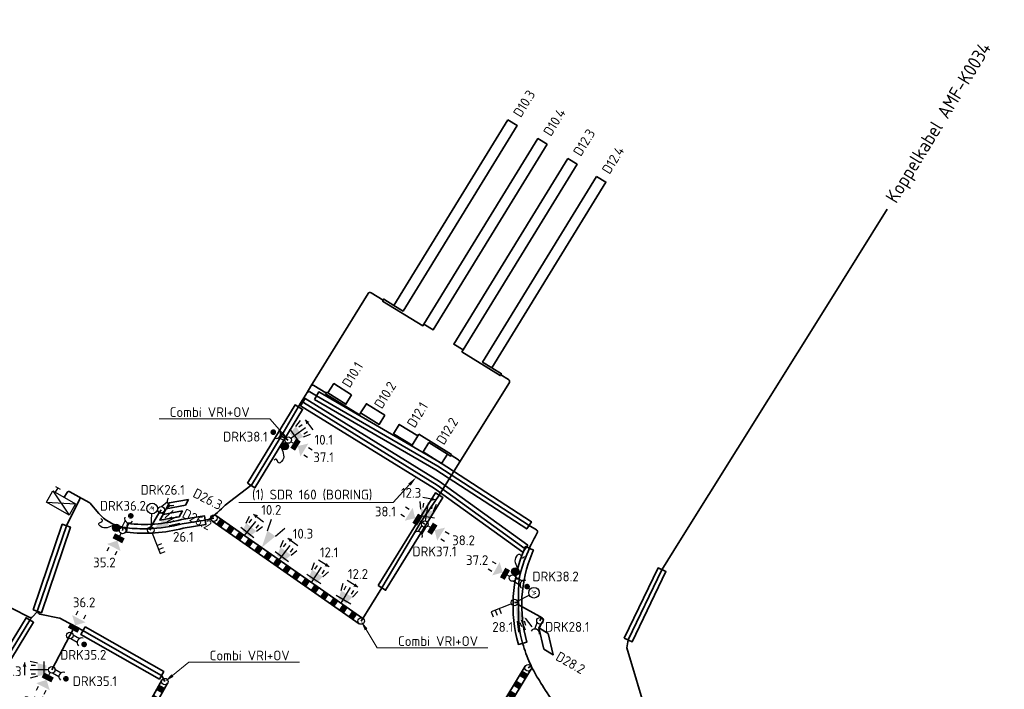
# Model space of a CAD drawing. Header units: metres. Extents: x 152437 to 154131, y 463655 to 464143.
# Tile 22 of 23: x 153835 to 153925, y 463832 to 463893. Entities that reach past the tile are written whole.
import ezdxf
from ezdxf import colors
from ezdxf.entities.mleader import LeaderData, LeaderLine
from ezdxf.enums import TextEntityAlignment as Align
from ezdxf.math import Vec2, Vec3

# ---------------------------------------------------------------- set-up
doc = ezdxf.new("R2010")
doc.units = ezdxf.units.M
doc.header["$MEASUREMENT"] = 0
doc.layers.add('000 Tekst', color=7, linetype='Continuous')
for name, color, linetype, lineweight in [('N-OI-KL-VRI_KABEL_DETECTIE-G', 10, 'Continuous', 35), ('N-OI-KL-VRI_KABELGEUL-G', 20, 'Continuous', 35), ('N-OI-KL-VRI_KABELGEUL-T18', 7, 'Continuous', 18), ('N-OI-KL-VRI_LUS_DETECTIE-G', 10, 'Continuous', 35), ('N-OI-KL-VRI_LUS_DETECTIE-T18', 7, 'Continuous', 18), ('N-OI-KL-VRI_MANTELBUIS-G', 80, 'Continuous', 35), ('N-WE-VW-VRI_ARMATUUR-S', 160, 'Continuous', 25), ('N-WE-VW-VRI_ARMATUUR-T18', 7, 'Continuous', 18), ('N-WE-VW-VRI_KAST-S', 7, 'Continuous', 25), ('N-WE-VW-VRI_MAST-G', 7, 'Continuous', 35), ('N-WE-VW-VRI_MAST-S', 7, 'Continuous', 25), ('X-XX-AL-TEKENBLAD_VERKLARING-T18', 7, 'Continuous', 18)]:
    doc.layers.add(name, color=color, linetype=linetype, lineweight=lineweight)
doc.styles.add('ISO', font='isocp.shx')
doc.styles.add('NLCS-ISO-M500-T18', font='txt', dxfattribs={"height": 0.9})

# ---------------------------------------------------------------- blocks, each defined once
blk = doc.blocks.new('*U384')
blk.add_lwpolyline([(-0.342, 0.208), (7.264, 12.679), (7.947, 12.263), (0.342, -0.208)], close=True)
blk = doc.blocks.new('*U392')
blk.add_lwpolyline([(-0.379, 0.129), (2.29, 7.993), (3.047, 7.736), (0.379, -0.129)], close=True)
blk = doc.blocks.new('*U393')
blk.add_lwpolyline([(0.198, 0.348), (7.412, -3.755), (7.017, -4.45), (-0.198, -0.348)], close=True)
blk = doc.blocks.new('*U395')
blk.add_lwpolyline([(-0.36, 0.174), (2.745, 6.618), (3.466, 6.27), (0.36, -0.174)], close=True)
blk = doc.blocks.new('*U385')
blk.add_lwpolyline([(-0.34, 0.21), (4.92, 8.717), (5.6, 8.297), (0.34, -0.21)], close=True)
blk = doc.blocks.new('*U386')
blk.add_lwpolyline([(-0.342, 0.208), (4.033, 7.387), (4.716, 6.971), (0.342, -0.208)], close=True)
blk = doc.blocks.new('uuu50')
at = {"color": 0, "linetype": 'ByBlock'}
blk.add_circle((0, 0), 0.3, dxfattribs=at)
blk = doc.blocks.new('*U387')
for p, q in [((0, 0.3), (15.622, 0.3)), ((15.622, -0.3), (0, -0.3))]:
    blk.add_line(p, q)
for points in [[(0.49, 0.3), (1.056, 0.3), (0.49, -0.3), (1.056, -0.3)], [(1.547, 0.3), (2.113, 0.3), (1.547, -0.3), (2.113, -0.3)], [(2.603, 0.3), (3.169, 0.3), (2.603, -0.3), (3.169, -0.3)], [(3.659, 0.3), (4.226, 0.3), (3.659, -0.3), (4.226, -0.3)], [(4.716, 0.3), (5.282, 0.3), (4.716, -0.3), (5.282, -0.3)], [(5.772, 0.3), (6.338, 0.3), (5.772, -0.3), (6.338, -0.3)], [(6.829, 0.3), (7.395, 0.3), (6.829, -0.3), (7.395, -0.3)], [(7.885, 0.3), (8.451, 0.3), (7.885, -0.3), (8.451, -0.3)], [(8.941, 0.3), (9.508, 0.3), (8.941, -0.3), (9.508, -0.3)], [(9.998, 0.3), (10.564, 0.3), (9.998, -0.3), (10.564, -0.3)], [(11.054, 0.3), (11.62, 0.3), (11.054, -0.3), (11.62, -0.3)], [(12.111, 0.3), (12.677, 0.3), (12.111, -0.3), (12.677, -0.3)], [(13.167, 0.3), (13.733, 0.3), (13.167, -0.3), (13.733, -0.3)], [(14.223, 0.3), (14.79, 0.3), (14.223, -0.3), (14.79, -0.3)]]:
    blk.add_solid(points)
at = {"layer": 'N-WE-VW-VRI_MAST-S'}
for p in [(0, 0), (15.622, 0)]:
    blk.add_blockref('uuu50', p, dxfattribs=at)
blk = doc.blocks.new('*U388')
for p, q in [((0, 0.3), (16.487, 0.3)), ((16.487, -0.3), (0, -0.3))]:
    blk.add_line(p, q)
for points in [[(0.49, 0.3), (1.056, 0.3), (0.49, -0.3), (1.056, -0.3)], [(1.547, 0.3), (2.113, 0.3), (1.547, -0.3), (2.113, -0.3)], [(2.603, 0.3), (3.169, 0.3), (2.603, -0.3), (3.169, -0.3)], [(3.659, 0.3), (4.226, 0.3), (3.659, -0.3), (4.226, -0.3)], [(4.716, 0.3), (5.282, 0.3), (4.716, -0.3), (5.282, -0.3)], [(5.772, 0.3), (6.338, 0.3), (5.772, -0.3), (6.338, -0.3)], [(6.829, 0.3), (7.395, 0.3), (6.829, -0.3), (7.395, -0.3)], [(7.885, 0.3), (8.451, 0.3), (7.885, -0.3), (8.451, -0.3)], [(8.941, 0.3), (9.508, 0.3), (8.941, -0.3), (9.508, -0.3)], [(9.998, 0.3), (10.564, 0.3), (9.998, -0.3), (10.564, -0.3)], [(11.054, 0.3), (11.62, 0.3), (11.054, -0.3), (11.62, -0.3)], [(12.111, 0.3), (12.677, 0.3), (12.111, -0.3), (12.677, -0.3)], [(13.167, 0.3), (13.733, 0.3), (13.167, -0.3), (13.733, -0.3)], [(14.223, 0.3), (14.79, 0.3), (14.223, -0.3), (14.79, -0.3)], [(15.28, 0.3), (15.846, 0.3), (15.28, -0.3), (15.846, -0.3)]]:
    blk.add_solid(points)
at = {"layer": 'N-WE-VW-VRI_MAST-S'}
for p in [(0, 0), (16.487, 0)]:
    blk.add_blockref('uuu50', p, dxfattribs=at)
blk = doc.blocks.new('*U369')
for p, q in [((0, 0.3), (18.851, 0.3)), ((18.851, -0.3), (0, -0.3))]:
    blk.add_line(p, q)
for points in [[(0.49, 0.3), (1.056, 0.3), (0.49, -0.3), (1.056, -0.3)], [(1.547, 0.3), (2.113, 0.3), (1.547, -0.3), (2.113, -0.3)], [(2.603, 0.3), (3.169, 0.3), (2.603, -0.3), (3.169, -0.3)], [(3.659, 0.3), (4.226, 0.3), (3.659, -0.3), (4.226, -0.3)], [(4.716, 0.3), (5.282, 0.3), (4.716, -0.3), (5.282, -0.3)], [(5.772, 0.3), (6.338, 0.3), (5.772, -0.3), (6.338, -0.3)], [(6.829, 0.3), (7.395, 0.3), (6.829, -0.3), (7.395, -0.3)], [(7.885, 0.3), (8.451, 0.3), (7.885, -0.3), (8.451, -0.3)], [(8.941, 0.3), (9.508, 0.3), (8.941, -0.3), (9.508, -0.3)], [(9.998, 0.3), (10.564, 0.3), (9.998, -0.3), (10.564, -0.3)], [(11.054, 0.3), (11.62, 0.3), (11.054, -0.3), (11.62, -0.3)], [(12.111, 0.3), (12.677, 0.3), (12.111, -0.3), (12.677, -0.3)], [(13.167, 0.3), (13.733, 0.3), (13.167, -0.3), (13.733, -0.3)], [(14.223, 0.3), (14.79, 0.3), (14.223, -0.3), (14.79, -0.3)], [(15.28, 0.3), (15.846, 0.3), (15.28, -0.3), (15.846, -0.3)], [(16.336, 0.3), (16.902, 0.3), (16.336, -0.3), (16.902, -0.3)], [(17.393, 0.3), (17.959, 0.3), (17.393, -0.3), (17.959, -0.3)]]:
    blk.add_solid(points)
at = {"layer": 'N-WE-VW-VRI_MAST-S'}
for p in [(0, 0), (18.851, 0)]:
    blk.add_blockref('uuu50', p, dxfattribs=at)
blk = doc.blocks.new('*U370')
for p, q in [((-1.339, 0.076), (-0.743, 1.117)), ((-0.743, 1.117), (0.743, -1.117)), ((-0.743, 1.117), (1.339, -0.076)), ((-1.339, 0.076), (1.339, -0.076)), ((0.743, -1.117), (-1.339, 0.076)), ((1.339, -0.076), (0.743, -1.117))]:
    blk.add_line(p, q)
for points in [[(-0.284, 1.396), (-0.518, 0.988)], [(-0.488, 1.513), (-0.079, 1.279)]]:
    blk.add_lwpolyline(points)
blk = doc.blocks.new('*U360')
for p, q in [((0.69, 1.801), (1.064, 2.861)), ((1.432, 1.292), (2.287, 2.023))]:
    blk.add_line(p, q)
blk.add_solid([(0.17, 0.247), (0.69, 1.801), (1.432, 1.292)])
at = {"layer": 'N-WE-VW-VRI_ARMATUUR-T18', "style": 'NLCS-ISO-M500-T18'}
blk.add_attdef('INST', text='', height=0.9, dxfattribs=at).set_placement((3.606, 0), align=Align.MIDDLE_LEFT)
blk = doc.blocks.new('*U361')
for p, q in [((0.293, 0.063), (0.876, -0.284)), ((0.085, -0.288), (0.657, -0.629))]:
    blk.add_line(p, q)
at = {"const_width": 0.259}
blk.add_lwpolyline([(1.215, -0.729, 1.135207), (1.418, -0.894, 0.843915)], format="xyb", close=True, dxfattribs=at)
blk.add_arc((1.072, -0.651), 0.416, 70.30117, 228.11231)
at = {"layer": 'N-WE-VW-VRI_ARMATUUR-T18', "style": 'NLCS-ISO-M500-T18'}
blk.add_attdef('INST', (2.406, -0.506), '', height=0.9, dxfattribs=at)
blk = doc.blocks.new('*U362')
for p, q in [((0.293, 0.064), (0.877, -0.28)), ((0.086, -0.287), (0.66, -0.626))]:
    blk.add_line(p, q)
at = {"const_width": 0.259}
blk.add_lwpolyline([(1.219, -0.723, 1.135207), (1.423, -0.887, 0.843915)], format="xyb", close=True, dxfattribs=at)
blk.add_arc((1.076, -0.646), 0.416, 70.57508, 228.38622)
at = {"layer": 'N-WE-VW-VRI_ARMATUUR-T18', "style": 'NLCS-ISO-M500-T18'}
blk.add_attdef('INST', (2.406, -0.506), '', height=0.9, dxfattribs=at)
blk = doc.blocks.new('*U348')
for p, q in [((-0.08, 0.289), (0.232, 0.891)), ((0.282, 0.102), (0.589, 0.694))]:
    blk.add_line(p, q)
at = {"const_width": 0.259}
blk.add_lwpolyline([(0.655, 1.257, 1.135207), (0.808, 1.469, 0.843915)], format="xyb", close=True, dxfattribs=at)
blk.add_arc((0.585, 1.109), 0.416, 163.72753, 321.53867)
at = {"layer": 'N-WE-VW-VRI_ARMATUUR-T18', "style": 'NLCS-ISO-M500-T18'}
blk.add_attdef('INST', (2.406, -0.506), '', height=0.9, dxfattribs=at)
blk = doc.blocks.new('*U350')
for p, q in [((-0.288, -0.085), (-0.895, 0.215)), ((-0.107, 0.28), (-0.704, 0.576))]:
    blk.add_line(p, q)
at = {"const_width": 0.259}
blk.add_lwpolyline([(-1.269, 0.632, 1.135207), (-1.484, 0.781, 0.843915)], format="xyb", close=True, dxfattribs=at)
blk.add_arc((-1.12, 0.565), 0.416, 254.77492, 52.58606)
at = {"layer": 'N-WE-VW-VRI_ARMATUUR-T18', "style": 'NLCS-ISO-M500-T18'}
blk.add_attdef('INST', (2.406, -0.506), '', height=0.9, dxfattribs=at)
blk = doc.blocks.new('*U351')
for p, q in [((0.291, 0.071), (0.884, -0.258)), ((0.093, -0.285), (0.676, -0.609))]:
    blk.add_line(p, q)
at = {"const_width": 0.259}
blk.add_lwpolyline([(1.237, -0.693, 1.135207), (1.445, -0.851, 0.843915)], format="xyb", close=True, dxfattribs=at)
blk.add_arc((1.091, -0.618), 0.416, 72.01208, 229.82322)
at = {"layer": 'N-WE-VW-VRI_ARMATUUR-T18', "style": 'NLCS-ISO-M500-T18'}
blk.add_attdef('INST', (2.406, -0.506), '', height=0.9, dxfattribs=at)
blk = doc.blocks.new('*U355')
for p, q in [((-0.269, -0.134), (-0.504, -0.757)), ((0.113, -0.278), (-0.127, -0.912))]:
    blk.add_line(p, q)
blk.add_arc((-0.453, -1.17), 0.416, 350.38586, 148.197)
at = {"layer": 'N-WE-VW-VRI_ARMATUUR-T18', "style": 'NLCS-ISO-M500-T18'}
blk.add_attdef('INST', (1.581, -0.506), '', height=0.9, dxfattribs=at)
blk = doc.blocks.new('*U356')
for p, q in [((0.04, 0.297), (0.563, 0.728)), ((0.299, -0.018), (0.814, 0.406))]:
    blk.add_line(p, q)
blk.add_arc((0.975, 0.79), 0.416, 140.56423, 298.37537)
at = {"layer": 'N-WE-VW-VRI_ARMATUUR-T18', "style": 'NLCS-ISO-M500-T18'}
blk.add_attdef('INST', (1.581, -0.506), '', height=0.9, dxfattribs=at)
blk = doc.blocks.new('*U358')
h = blk.add_hatch(color=256)
h.dxf.hatch_style = 1
h.paths.add_polyline_path([(-0.276, 0.119, 1), (-0.908, 0.391, 1)])
blk.add_circle((-0.592, 0.255), 0.344)
blk.add_spline([(-0.794, 0.533, 10.448), (-2.018, 0.38, 10.448), (-2.188, 0.636, 10.448), (-1.852, 0.909, 10.448), (-1.991, 1.1, 10.448)], degree=3)
blk = doc.blocks.new('*U359')
h = blk.add_hatch(color=256)
h.dxf.hatch_style = 1
h.paths.add_polyline_path([(-0.148, -0.261, 1), (-0.487, -0.86, 1)])
blk.add_circle((-0.317, -0.561), 0.344)
blk.add_spline([(-0.616, -0.732, 10.448), (-0.596, -1.965, 10.448), (-0.87, -2.106, 10.448), (-1.104, -1.742, 10.448), (-1.309, -1.86, 10.448)], degree=3)
blk = doc.blocks.new('*U332')
h = blk.add_hatch(color=256)
h.dxf.hatch_style = 1
h.paths.add_polyline_path([(0.602, 0.59, -1), (-0.086, 0.59, -1)])
blk.add_circle((0.258, 0.59), 0.344)
blk.add_spline([(0.537, 0.791, 10.448), (0.391, 2.015, 10.448), (0.649, 2.184, 10.448), (0.92, 1.846, 10.448), (1.112, 1.985, 10.448)], degree=3)
blk = doc.blocks.new('*U337')
for p, q in [((-0.287, -0.086), (-0.625, -0.661)), ((0.065, -0.293), (-0.279, -0.878))]:
    blk.add_line(p, q)
blk.add_arc((-0.644, -1.077), 0.416, 340.67683, 138.48797)
at = {"layer": 'N-WE-VW-VRI_ARMATUUR-T18', "style": 'NLCS-ISO-M500-T18'}
blk.add_attdef('INST', (1.581, -0.506), '', height=0.9, dxfattribs=at)
blk = doc.blocks.new('*U329')
for p, q in [((0.133, 1.426), (0.327, 2.098)), ((0.406, 1.498), (0.607, 1.844)), ((-0.314, 0.991), (1.017, 0.22)), ((0.15, 0.26), (0.991, 1.709)), ((1.098, 1.097), (1.299, 1.443)), ((1.171, 0.824), (1.658, 1.326))]:
    blk.add_line(p, q)
blk.add_solid([(-0.095, 0.633), (0.597, 0.232), (0.133, 1.426), (1.171, 0.824)])
at = {"layer": 'N-WE-VW-VRI_ARMATUUR-T18', "style": 'NLCS-ISO-M500-T18'}
blk.add_attdef('LNT', (2.419, -0.421), '', height=0.9, dxfattribs=at)
blk = doc.blocks.new('*U330')
for p, q in [((0.212, 1.416), (0.443, 2.077)), ((-0.259, 1.007), (1.027, 0.163)), ((0.165, 0.251), (1.084, 1.651)), ((0.489, 1.473), (0.708, 1.808)), ((1.158, 1.034), (1.377, 1.369)), ((1.215, 0.757), (1.729, 1.232))]:
    blk.add_line(p, q)
blk.add_solid([(-0.06, 0.637), (0.609, 0.198), (0.212, 1.416), (1.215, 0.757)])
at = {"layer": 'N-WE-VW-VRI_ARMATUUR-T18', "style": 'NLCS-ISO-M500-T18'}
blk.add_attdef('LNT', (2.419, -0.421), '', height=0.9, dxfattribs=at)
blk = doc.blocks.new('*U331')
for p, q in [((0.306, 1.399), (0.581, 2.042)), ((-0.191, 1.022), (1.036, 0.094)), ((0.181, 0.239), (1.192, 1.575)), ((0.586, 1.437), (0.828, 1.756)), ((1.224, 0.955), (1.466, 1.274)), ((1.263, 0.674), (1.808, 1.114))]:
    blk.add_line(p, q)
blk.add_solid([(-0.017, 0.64), (0.621, 0.157), (0.306, 1.399), (1.263, 0.674)])
at = {"layer": 'N-WE-VW-VRI_ARMATUUR-T18', "style": 'NLCS-ISO-M500-T18'}
blk.add_attdef('LNT', (2.419, -0.421), '', height=0.9, dxfattribs=at)
blk = doc.blocks.new('*U338')
for p, q in [((0.344, 1.39), (0.636, 2.026)), ((-0.163, 1.027), (1.038, 0.066)), ((0.187, 0.234), (1.235, 1.542)), ((0.625, 1.421), (0.875, 1.733)), ((1.25, 0.921), (1.5, 1.233)), ((1.281, 0.64), (1.837, 1.064))]:
    blk.add_line(p, q)
blk.add_solid([(0, 0.64), (0.625, 0.14), (0.344, 1.39), (1.281, 0.64)])
at = {"layer": 'N-WE-VW-VRI_ARMATUUR-T18', "style": 'NLCS-ISO-M500-T18'}
blk.add_attdef('LNT', (2.419, -0.421), '', height=0.9, dxfattribs=at)
blk = doc.blocks.new('*U339')
blk.add_line((-0.463, 0.348), (0.463, -0.348))
at = {"flags": 128}
blk.add_lwpolyline([(-0.48, 0.36, 0, 0.35, 0), (-0.16, 0.12, 0.35, 0.35, 0)], format="xyseb", dxfattribs=at)
blk = doc.blocks.new('*U340')
blk.add_line((-0.463, 0.348), (0.463, -0.348))
at = {"flags": 128}
blk.add_lwpolyline([(-0.48, 0.36, 0, 0.35, 0), (-0.16, 0.12, 0.35, 0.35, 0)], format="xyseb", dxfattribs=at)
blk = doc.blocks.new('*U341')
blk.add_line((0.488, -0.312), (-0.488, 0.312))
at = {"flags": 128}
blk.add_lwpolyline([(0.505, -0.323, 0, 0.35, 0), (0.168, -0.108, 0.35, 0.35, 0)], format="xyseb", dxfattribs=at)
blk = doc.blocks.new('*U342')
blk.add_line((0.499, -0.295), (-0.499, 0.295))
at = {"flags": 128}
blk.add_lwpolyline([(0.516, -0.305, 0, 0.35, 0), (0.172, -0.102, 0.35, 0.35, 0)], format="xyseb", dxfattribs=at)
blk = doc.blocks.new('*U293')
for p, q in [((-1.3, 0.6), (-1.979, 0.77)), ((-0.3, 0), (-1.975, 0)), ((-1.5, 0.4), (-1.9, 0.4)), ((-0.7, -0.769), (-0.7, 0.769)), ((-1.3, -0.6), (-1.979, -0.769)), ((-1.5, -0.4), (-1.9, -0.4))]:
    blk.add_line(p, q)
blk.add_solid([(-0.5, -0.4), (-0.5, 0.4), (-1.3, -0.6), (-1.3, 0.6)])
at = {"layer": 'N-WE-VW-VRI_ARMATUUR-T18', "style": 'NLCS-ISO-M500-T18'}
blk.add_attdef('LNT', (2.419, -0.421), '', height=0.9, dxfattribs=at)
blk = doc.blocks.new('*U294')
blk.add_line((0, 0.58), (0, -0.58))
at = {"flags": 128}
blk.add_lwpolyline([(0, 0.6, 0, 0.35, 0), (0, 0.2, 0.35, 0.35, 0)], format="xyseb", dxfattribs=at)
blk = doc.blocks.new('*U301')
blk.add_line((0.571, -0.101), (-0.571, 0.101))
at = {"flags": 128}
blk.add_lwpolyline([(0.591, -0.104, 0, 0.35, 0), (0.197, -0.035, 0.35, 0.35, 0)], format="xyseb", dxfattribs=at)
blk = doc.blocks.new('*U302')
for p, q in [((-0.385, 1.379), (-0.444, 2.077)), ((-0.155, 1.545), (-0.092, 1.939)), ((0.048, 0.296), (0.315, 1.95)), ((0.634, 1.417), (0.698, 1.812)), ((0.8, 1.188), (1.075, 1.831)), ((-0.648, 0.814), (0.871, 0.568))]:
    blk.add_line(p, q)
blk.add_solid([(-0.315, 0.557), (0.475, 0.43), (-0.385, 1.379), (0.8, 1.188)])
at = {"layer": 'N-WE-VW-VRI_ARMATUUR-T18', "style": 'NLCS-ISO-M500-T18'}
blk.add_attdef('LNT', (2.419, -0.421), '', height=0.9, dxfattribs=at)
blk = doc.blocks.new('*U320')
for p, q in [((0.113, 1.034), (1.019, -0.21)), ((0.243, 0.176), (1.597, 1.162)), ((0.698, 1.25), (1.148, 1.786)), ((0.978, 1.206), (1.301, 1.441)), ((1.404, 0.28), (2.053, 0.542)), ((1.448, 0.559), (1.772, 0.794))]:
    blk.add_line(p, q)
blk.add_solid([(0.169, 0.618), (0.64, -0.029), (0.698, 1.25), (1.404, 0.28)])
at = {"layer": 'N-WE-VW-VRI_ARMATUUR-T18', "style": 'NLCS-ISO-M500-T18'}
blk.add_attdef('LNT', (2.419, -0.421), '', height=0.9, dxfattribs=at)
blk = doc.blocks.new('*U321')
blk.add_line((-0.344, 0.466), (0.344, -0.466))
at = {"flags": 128}
blk.add_lwpolyline([(-0.356, 0.483, 0, 0.35, 0), (-0.119, 0.161, 0.35, 0.35, 0)], format="xyseb", dxfattribs=at)
blk = doc.blocks.new('*U324')
for p, q in [((0.467, -0.287), (0.255, -0.157)), ((1.869, -0.68), (2.209, -0.89)), ((1.45, -1.362), (1.79, -1.571))]:
    blk.add_line(p, q)
for points in [[(0.729, 0.138), (1.155, -0.124), (0.205, -0.713), (0.631, -0.975)], [(0.893, -0.549), (1.856, -0.32), (1.122, -1.512)]]:
    blk.add_solid(points)
at = {"layer": 'N-WE-VW-VRI_ARMATUUR-T18', "style": 'NLCS-ISO-M500-T18'}
blk.add_attdef('INST', (2.905, -0.494), '', height=0.9, dxfattribs=at)
blk = doc.blocks.new('*U325')
for p, q in [((0.468, -0.286), (0.256, -0.157)), ((1.871, -0.675), (2.212, -0.884)), ((1.453, -1.358), (1.795, -1.566))]:
    blk.add_line(p, q)
for points in [[(0.729, 0.141), (1.155, -0.12), (0.207, -0.713), (0.633, -0.973)], [(0.894, -0.547), (1.857, -0.315), (1.126, -1.509)]]:
    blk.add_solid(points)
at = {"layer": 'N-WE-VW-VRI_ARMATUUR-T18', "style": 'NLCS-ISO-M500-T18'}
blk.add_attdef('INST', (2.905, -0.494), '', height=0.9, dxfattribs=at)
blk = doc.blocks.new('*U308')
for p, q in [((-1.453, 1.359), (-1.794, 1.567)), ((-1.87, 0.676), (-2.211, 0.885)), ((-0.468, 0.286), (-0.256, 0.157))]:
    blk.add_line(p, q)
for points in [[(-0.894, 0.547), (-1.856, 0.316), (-1.125, 1.51)], [(-0.729, -0.14), (-1.155, 0.121), (-0.206, 0.713), (-0.633, 0.974)]]:
    blk.add_solid(points)
at = {"layer": 'N-WE-VW-VRI_ARMATUUR-T18', "style": 'NLCS-ISO-M500-T18'}
blk.add_attdef('INST', (2.905, -0.494), '', height=0.9, dxfattribs=at)
blk = doc.blocks.new('*U309')
for p, q in [((-1.504, 1.301), (-1.853, 1.497)), ((-1.895, 0.603), (-2.244, 0.799)), ((-0.478, 0.268), (-0.262, 0.147))]:
    blk.add_line(p, q)
for points in [[(-0.914, 0.512), (-1.867, 0.244), (-1.183, 1.465)], [(-0.723, -0.168), (-1.159, 0.076), (-0.234, 0.704), (-0.67, 0.949)]]:
    blk.add_solid(points)
at = {"layer": 'N-WE-VW-VRI_ARMATUUR-T18', "style": 'NLCS-ISO-M500-T18'}
blk.add_attdef('INST', (2.905, -0.494), '', height=0.9, dxfattribs=at)
blk = doc.blocks.new('*U283')
for p, q in [((-0.252, -0.487), (-0.138, -0.267)), ((-1.249, -1.548), (-1.433, -1.903)), ((-0.538, -1.915), (-0.722, -2.27))]:
    blk.add_line(p, q)
for points in [[(0.193, -0.716), (-0.037, -1.161), (-0.696, -0.258), (-0.925, -0.702)], [(-0.481, -0.931), (-0.18, -1.875), (-1.424, -1.232)]]:
    blk.add_solid(points)
at = {"layer": 'N-WE-VW-VRI_ARMATUUR-T18', "style": 'NLCS-ISO-M500-T18'}
blk.add_attdef('INST', (2.905, -0.494), '', height=0.9, dxfattribs=at)
blk = doc.blocks.new('*U284')
for p, q in [((0.57, 1.906), (0.759, 2.258)), ((1.274, 1.527), (1.464, 1.879)), ((0.259, 0.483), (0.142, 0.264))]:
    blk.add_line(p, q)
for points in [[(0.496, 0.923), (0.211, 1.871), (1.444, 1.209)], [(-0.181, 0.72), (0.056, 1.16), (0.7, 0.246), (0.937, 0.687)]]:
    blk.add_solid(points)
at = {"layer": 'N-WE-VW-VRI_ARMATUUR-T18', "style": 'NLCS-ISO-M500-T18'}
blk.add_attdef('INST', (2.905, -0.494), '', height=0.9, dxfattribs=at)
blk = doc.blocks.new('*U285')
for p, q in [((-0.254, -0.486), (-0.139, -0.266)), ((-1.256, -1.542), (-1.441, -1.897)), ((-0.547, -1.912), (-0.732, -2.267))]:
    blk.add_line(p, q)
for points in [[(0.19, -0.717), (-0.042, -1.161), (-0.697, -0.255), (-0.928, -0.698)], [(-0.485, -0.929), (-0.188, -1.874), (-1.43, -1.226)]]:
    blk.add_solid(points)
at = {"layer": 'N-WE-VW-VRI_ARMATUUR-T18', "style": 'NLCS-ISO-M500-T18'}
blk.add_attdef('INST', (2.905, -0.494), '', height=0.9, dxfattribs=at)
blk = doc.blocks.new('*U314')
for p, q in [((0.111, -0.279), (0.85, -2.137)), ((0.554, -1.394), (1.019, -1.209)), ((0.702, -1.766), (1.167, -1.581)), ((0.85, -2.137), (1.314, -1.953))]:
    blk.add_line(p, q)
blk = doc.blocks.new('*U315')
for p, q in [((-0.279, -0.111), (-2.137, -0.85)), ((-2.137, -0.85), (-1.953, -1.314)), ((-1.766, -0.702), (-1.581, -1.167)), ((-1.394, -0.554), (-1.209, -1.019))]:
    blk.add_line(p, q)
blk = doc.blocks.new('*U318')
blk.add_line((0.111, 0.279), (0.56, 1.405))
blk.add_circle((0.74, 1.858), 0.487)
at = {"style": 'NLCS-ISO-M500-T18'}
blk.add_attdef('W', text='', height=0.4, rotation=140.27561, dxfattribs=at).set_placement((0.74, 1.858), align=Align.MIDDLE_CENTER)
blk = doc.blocks.new('*U319')
blk.add_line((0.268, 0.134), (1.353, 0.677))
blk.add_circle((1.789, 0.895), 0.487)
at = {"style": 'NLCS-ISO-M500-T18'}
blk.add_attdef('W', text='', height=0.4, rotation=98.5811, dxfattribs=at).set_placement((1.789, 0.895), align=Align.MIDDLE_CENTER)
blk = doc.blocks.new('*U305')
for p, q in [((1.324, 1.139), (2.062, 1.814)), ((1.508, 0.784), (2.396, 1.245)), ((1.594, 1.054), (1.949, 1.238)), ((1.693, 0.429), (2.669, 0.645)), ((1.778, 0.699), (2.133, 0.883))]:
    blk.add_line(p, q)
blk.add_solid([(0.266, 0.138), (1.324, 1.139), (1.693, 0.429)])
at = {"layer": 'N-WE-VW-VRI_ARMATUUR-T18', "style": 'NLCS-ISO-M500-T18'}
blk.add_attdef('LNT', (2.895, -0.504), '', height=0.9, dxfattribs=at)
blk = doc.blocks.new('*U306')
for p, q in [((0.244, -1.729), (0.354, -2.723)), ((0.617, -1.584), (0.98, -2.516)), ((0.876, -1.698), (1.021, -2.071)), ((0.99, -1.439), (1.582, -2.245)), ((0.503, -1.843), (0.648, -2.216))]:
    blk.add_line(p, q)
blk.add_solid([(0.109, -0.28), (0.99, -1.439), (0.244, -1.729)])
at = {"layer": 'N-WE-VW-VRI_ARMATUUR-T18', "style": 'NLCS-ISO-M500-T18'}
blk.add_attdef('LNT', (2.895, -0.504), '', height=0.9, dxfattribs=at)
blk = doc.blocks.new('V_MAST')
blk.add_circle((0, 0), 0.3)

msp = doc.modelspace()

# ---------------------------------------------------------------- linework, layer by layer
at = {"layer": 'N-OI-KL-VRI_KABEL_DETECTIE-G'}
for p, q in [((153862.78, 463859.066), (153865.908, 463857.142)), ((153862.885, 463859.236), (153863.015, 463859.156)), ((153865.908, 463857.142), (153866.013, 463857.313)), ((153871.355, 463855.367), (153871.251, 463855.202)), ((153848.161, 463848.531), (153847.924, 463848.091)), ((153847.877, 463848.003), (153847.827, 463848.029)), ((153847.924, 463848.091), (153847.872, 463848.119)), ((153882.529, 463837.857), (153882.364, 463837.59))]:
    msp.add_line(p, q, dxfattribs=at)
for points in [[(153868.077, 463867.673), (153868.025, 463867.588), (153871.725, 463865.312), (153871.817, 463865.461)], [(153869.053, 463867.19), (153868.129, 463867.758), (153868.077, 463867.673)], [(153875.412, 463863.097), (153875.31, 463862.938), (153878.832, 463860.739), (153878.884, 463860.823)], [(153878.884, 463860.823), (153878.937, 463860.908), (153878.052, 463861.461)], [(153862.885, 463859.236), (153862.78, 463859.066)], [(153871.355, 463855.367), (153874.35, 463853.496), (153874.267, 463853.362), (153873.973, 463853.544)], [(153847.872, 463848.119), (153847.827, 463848.029)]]:
    msp.add_lwpolyline(points, dxfattribs=at)
at = {"layer": 'N-OI-KL-VRI_KABELGEUL-G'}
for p, q in [((153875.054, 463852.727), (153873.216, 463849.767)), ((153847.849, 463848.074), (153847.702, 463848.142)), ((153880.649, 463842.554), (153880.597, 463842.258)), ((153880.366, 463842.096), (153880.258, 463842.115))]:
    msp.add_line(p, q, dxfattribs=at)
at = {"layer": 'N-OI-KL-VRI_KABELGEUL-G', "linetype": 'Continuous'}
for p, q in [((153881.131, 463844.856, 2.526), (153881.271, 463844.995)), ((153881.271, 463844.995), (153881.501, 463844.896)), ((153837.653, 463833.752), (153839.317, 463836.897))]:
    msp.add_line(p, q, dxfattribs=at)
at = {"layer": 'N-OI-KL-VRI_KABELGEUL-G'}
for points in [[(153914.364, 463876.013), (153908.776, 463867.08), (153895.33, 463845.588), (153893.669, 463842.933), (153890.582, 463836.481), (153890.442, 463835.765), (153892.33, 463829.511), (153880.819, 463811.192)], [(153860.498, 463858.213), (153861.092, 463859.178)], [(153873.217, 463849.769), (153871.456, 463847.165)], [(153847.693, 463848.431), (153847.443, 463848.059)], [(153871.456, 463847.165), (153871.342, 463846.997), (153867.957, 463841.262), (153866.052, 463838.219)], [(153835.779, 463838.477), (153835.778, 463838.478)]]:
    msp.add_lwpolyline(points, dxfattribs=at)
at = {"layer": 'N-OI-KL-VRI_KABELGEUL-G', "linetype": 'Continuous'}
for points in [[(153861.453, 463859.765), (153866.695, 463868.288, -0.414214), (153866.97, 463868.353), (153868.078, 463867.672)], [(153861.453, 463859.765, -0.427044), (153861.725, 463859.832), (153862.832, 463859.151)], [(153852.142, 463847.567, 0.020835), (153853.576, 463848.846), (153855.929, 463850.644, 0.092882), (153855.979, 463850.699), (153858.63, 463855.042)], [(153858.63, 463855.042), (153858.63, 463855.042, -0.415175), (153858.906, 463855.108), (153859.358, 463854.83)], [(153880.515, 463839.835), (153880.512, 463839.218, 0.08269), (153880.886, 463836.182, 0.038012), (153881.559, 463834.345), (153881.623, 463834.209, 0)], [(153826.411, 463820.202), (153825.511, 463820.713, -0.406697), (153825.433, 463820.981), (153826.565, 463823.099), (153828.026, 463825.832), (153828.037, 463825.851), (153835.633, 463838.307, -0.042635), (153835.653, 463838.334), (153835.882, 463838.596)], [(153839.59, 463837.839), (153838.795, 463838.267), (153838.409, 463838.474, 0.073538), (153838.354, 463838.494), (153836.563, 463838.856, -0.199076), (153836.436, 463838.941), (153836.381, 463839.023, -0.232208), (153836.358, 463839.198)], [(153839.317, 463836.897), (153839.673, 463837.57, 0.412278), (153839.59, 463837.839)], [(153848.032, 463832.659), (153847.76, 463833.185, 0.145367), (153847.681, 463833.267), (153840.519, 463837.341), (153839.59, 463837.839)], [(153881.623, 463834.209, -0.406815), (153881.554, 463834.011), (153881.381, 463833.925)], [(153885.755, 463828.436), (153885.573, 463828.587, -0.019741), (153884.875, 463829.233, -0.031596), (153882.418, 463832.762, -0.032539), (153881.623, 463834.209)]]:
    msp.add_lwpolyline(points, format="xyb", dxfattribs=at)
at = {"layer": 'N-OI-KL-VRI_KABELGEUL-G'}
for points in [[(153875.054, 463852.727), (153879.664, 463860.101, 0.414547), (153879.6, 463860.377), (153878.885, 463860.823)], [(153861.092, 463859.178, -0.404225), (153861.361, 463859.247), (153861.974, 463858.899), (153873.113, 463852.437), (153881.477, 463847.003)], [(153881.131, 463844.856), (153873.026, 463850.704), (153860.774, 463858.278, 0.414892), (153860.498, 463858.213)], [(153875.054, 463852.727, 0.421973), (153874.993, 463853.002), (153874.308, 463853.429)], [(153838.795, 463849.578), (153839.06, 463850.008, -0.400973), (153839.327, 463850.078), (153840.134, 463849.631, -0.404073), (153840.215, 463849.365), (153838.995, 463846.97), (153836.358, 463839.198)], [(153844.038, 463846.873, -0.144472), (153841.964, 463848.084), (153841.142, 463849.057, 0.091183), (153841.086, 463849.103), (153840.134, 463849.631)], [(153847.443, 463848.059), (153846.736, 463846.792, -0.263033), (153846.568, 463846.69), (153846.514, 463846.688)], [(153852.534, 463847.657), (153851.751, 463847.477), (153849.639, 463847.136, -0.057498), (153846.519, 463846.688, -0.05617)], [(153846.454, 463846.687, -0.034414), (153844.564, 463846.773, -0.034951), (153844.038, 463846.873, -0.020068)], [(153844.164, 463846.522), (153844.188, 463846.639, 0.403673), (153844.038, 463846.873)], [(153871.914, 463847.109), (153871.726, 463847.224, 0.40101), (153871.456, 463847.165)], [(153881.477, 463847.003), (153882.157, 463846.578, -0.40839), (153882.223, 463846.306, 0.032383), (153881.501, 463844.896)], [(153846.748, 463846.556), (153846.649, 463846.641, 0.185653), (153846.514, 463846.688), (153846.454, 463846.687)], [(153880.649, 463842.554, -0.032048), (153881.501, 463844.896)], [(153880.597, 463842.258, 0.046403), (153880.517, 463840.122)], [(153833.749, 463839.526), (153833.965, 463839.414), (153835.639, 463838.55, 0.345152), (153835.882, 463838.596)], [(153880.137, 463839.924), (153880.316, 463839.923, 0.414214), (153880.517, 463840.122)], [(153880.515, 463839.835, -0.00136), (153880.515, 463839.836), (153880.517, 463840.122)], [(153882.461, 463838.63), (153880.618, 463839.66, -0.271716), (153880.515, 463839.835, -0.271716)], [(153836.358, 463839.198), (153836.34, 463839.143, -0.098051), (153836.301, 463839.075), (153835.882, 463838.596)], [(153882.474, 463838.244), (153882.538, 463838.358, 0.414214), (153882.461, 463838.63)], [(153882.529, 463837.857), (153882.757, 463838.226, 0.427168), (153882.684, 463838.506), (153882.461, 463838.63)]]:
    msp.add_lwpolyline(points, format="xyb", dxfattribs=at)
at = {"layer": 'N-OI-KL-VRI_KABELGEUL-G', "linetype": 'Continuous'}
for points in [[(153861.092, 463859.178), (153861.453, 463859.765)], [(153858.63, 463855.042), (153859.001, 463855.649), (153860.498, 463858.213)]]:
    msp.add_lwpolyline(points, dxfattribs=at)
at = {"layer": 'N-OI-KL-VRI_KABELGEUL-G'}
for centre, start, end in [((153847.618, 463847.961), 65.12347, 150.80581), ((153880.4, 463842.293), 260.00749, 350.00749)]:
    msp.add_arc(centre, 0.2, start, end, dxfattribs=at)
at = {"layer": 'N-OI-KL-VRI_LUS_DETECTIE-G'}
for points in [[(153879.53, 463884.226), (153880.382, 463883.703), (153869.905, 463866.666), (153869.053, 463867.19)], [(153883.146, 463881.974), (153872.669, 463864.937), (153871.818, 463865.461), (153882.294, 463882.498)], [(153885.037, 463880.657), (153885.889, 463880.133), (153875.412, 463863.097), (153874.56, 463863.621)], [(153887.677, 463879.022), (153888.529, 463878.498), (153878.052, 463861.461), (153877.2, 463861.985)], [(153865.187, 463858.972), (153864.66, 463858.121), (153863.015, 463859.156), (153863.552, 463860.005)], [(153868.24, 463857.117), (153867.716, 463856.265), (153866.013, 463857.313), (153866.537, 463858.164)], [(153870.735, 463854.361), (153869.031, 463855.409), (153869.555, 463856.261), (153871.251, 463855.202)], [(153872.27, 463854.591), (153873.973, 463853.544), (153873.449, 463852.692), (153871.746, 463853.739)], [(153850.216, 463849.382), (153849.932, 463848.853), (153848.161, 463848.531), (153848.444, 463849.059)], [(153849.647, 463848.325), (153849.363, 463847.796), (153847.592, 463847.474), (153847.877, 463848.003)], [(153883.218, 463837.069), (153883.688, 463835.126), (153882.835, 463835.646), (153882.364, 463837.59)]]:
    msp.add_lwpolyline(points, close=True, dxfattribs=at)
at = {"layer": 'N-OI-KL-VRI_MANTELBUIS-G', "elevation": 2.526}
msp.add_lwpolyline([(153881.365, 463845.181), (153873.249, 463851.037), (153860.922, 463858.653), (153860.502, 463857.972), (153872.804, 463850.371), (153880.897, 463844.532)], close=True, dxfattribs=at)
at = {"layer": 'N-OI-KL-VRI_MANTELBUIS-G'}
msp.add_lwpolyline([(153861.773, 463858.553), (153872.904, 463852.096), (153881.259, 463846.668), (153881.695, 463847.339), (153873.323, 463852.778), (153862.174, 463859.245)], close=True, dxfattribs=at)
for points in [[(153844.61, 463847.171, 0.093629), (153849.556, 463847.528), (153851.687, 463847.872), (153851.814, 463847.082), (153849.722, 463846.744, -0.092913), (153844.519, 463846.376)], [(153881.271, 463836.291), (153880.501, 463836.073, -0.168519), (153881.012, 463844.765, -0.006219), (153881.134, 463845.055), (153881.868, 463844.737, 0.006293), (153881.753, 463844.462, 0.168592)]]:
    msp.add_lwpolyline(points, format="xyb", close=True, dxfattribs=at)

# ---------------------------------------------------------------- block references
for name, p in [('*U386', (153855.959, 463850.667)), ('*U385', (153867.957, 463841.262)), ('*U392', (153836.327, 463839.105)), ('*U395', (153890.573, 463836.485)), ('*U384', (153828.037, 463825.851)), ('*U393', (153840.519, 463837.341))]:
    msp.add_blockref(name, p, dxfattribs=at)
at = {"layer": 'N-WE-VW-VRI_ARMATUUR-S'}
for name, p in [('*U321', (153861.277, 463856.23)), ('*U359', (153859.358, 463854.83)), ('*U301', (153872.298, 463849.453)), ('*U358', (153844.164, 463846.522)), ('*U339', (153856.634, 463847.679)), ('*U360', (153856.757, 463844.708)), ('*U314', (153846.748, 463846.556)), ('*U340', (153859.789, 463845.487)), ('*U332', (153879.963, 463842.167)), ('*U341', (153862.628, 463843.505)), ('*U342', (153865.268, 463841.633)), ('*U315', (153880.137, 463839.924)), ('*U294', (153835.16, 463833.831))]:
    msp.add_blockref(name, p, dxfattribs=at)
ref = msp.add_blockref('*U350', (153859.358, 463854.83), dxfattribs=at)
ref.add_attrib('INST', 'DRK38.1', (153853.389, 463854.691), dxfattribs={"layer": 'N-WE-VW-VRI_ARMATUUR-T18', "height": 0.9, "style": 'NLCS-ISO-M500-T18'})
for name, p, values in [('*U320', (153859.358, 463854.83), {'LNT': '10.1'}), ('*U319', (153880.137, 463839.924), {'W': 'W'})]:
    msp.add_blockref(name, p, dxfattribs=at).add_auto_attribs(values)
ref = msp.add_blockref('*U324', (153859.358, 463854.83), dxfattribs=at)
ref.add_attrib('INST', '37.1', (153861.664, 463852.801), dxfattribs={"layer": 'N-WE-VW-VRI_ARMATUUR-T18', "height": 0.9, "style": 'NLCS-ISO-M500-T18'})
ref = msp.add_blockref('*U356', (153847.693, 463848.431), dxfattribs=at)
ref.add_attrib('INST', 'DRK26.1', (153845.824, 463849.809), dxfattribs={"layer": 'N-WE-VW-VRI_ARMATUUR-T18', "height": 0.9, "style": 'NLCS-ISO-M500-T18'})
ref = msp.add_blockref('*U302', (153871.914, 463847.109), dxfattribs=at)
ref.add_attrib('LNT', '12.3', (153869.704, 463849.535), dxfattribs={"layer": 'N-WE-VW-VRI_ARMATUUR-T18', "height": 0.9, "style": 'NLCS-ISO-M500-T18'})
ref = msp.add_blockref('*U348', (153844.164, 463846.522), dxfattribs=at)
ref.add_attrib('INST', 'DRK36.2', (153842.075, 463848.346), dxfattribs={"layer": 'N-WE-VW-VRI_ARMATUUR-T18', "height": 0.9, "style": 'NLCS-ISO-M500-T18'})
at = {"layer": 'N-WE-VW-VRI_ARMATUUR-S', "rotation": 18.08897423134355}
msp.add_blockref('*U318', (153846.748, 463846.556), dxfattribs=at).add_auto_attribs({'W': 'W'})
at = {"layer": 'N-WE-VW-VRI_ARMATUUR-S'}
ref = msp.add_blockref('*U338', (153855.163, 463845.822), dxfattribs=at)
ref.add_attrib('LNT', '10.2', (153856.881, 463847.968), dxfattribs={"layer": 'N-WE-VW-VRI_ARMATUUR-T18', "height": 0.9, "style": 'NLCS-ISO-M500-T18'})
ref = msp.add_blockref('*U308', (153871.914, 463847.109), dxfattribs=at)
ref.add_attrib('INST', '38.1', (153867.316, 463847.821), dxfattribs={"layer": 'N-WE-VW-VRI_ARMATUUR-T18', "height": 0.9, "style": 'NLCS-ISO-M500-T18'})
ref = msp.add_blockref('*U305', (153846.748, 463846.556), dxfattribs=at)
ref.add_attrib('LNT', '26.1', (153848.788, 463845.499), dxfattribs={"layer": 'N-WE-VW-VRI_ARMATUUR-T18', "height": 0.9, "style": 'NLCS-ISO-M500-T18'})
ref = msp.add_blockref('*U337', (153871.914, 463847.109), dxfattribs=at)
ref.add_attrib('INST', 'DRK37.1', (153870.772, 463844.156), dxfattribs={"layer": 'N-WE-VW-VRI_ARMATUUR-T18', "height": 0.9, "style": 'NLCS-ISO-M500-T18'})
ref = msp.add_blockref('*U325', (153871.914, 463847.109), dxfattribs=at)
ref.add_attrib('INST', '38.2', (153874.414, 463845.178), dxfattribs={"layer": 'N-WE-VW-VRI_ARMATUUR-T18', "height": 0.9, "style": 'NLCS-ISO-M500-T18'})
ref = msp.add_blockref('*U285', (153844.164, 463846.522), dxfattribs=at)
ref.add_attrib('INST', '35.2', (153841.452, 463843.146), dxfattribs={"layer": 'N-WE-VW-VRI_ARMATUUR-T18', "height": 0.9, "style": 'NLCS-ISO-M500-T18'})
ref = msp.add_blockref('*U331', (153858.357, 463843.592), dxfattribs=at)
ref.add_attrib('LNT', '10.3', (153859.779, 463845.788), dxfattribs={"layer": 'N-WE-VW-VRI_ARMATUUR-T18', "height": 0.9, "style": 'NLCS-ISO-M500-T18'})
ref = msp.add_blockref('*U330', (153861.329, 463841.517), dxfattribs=at)
ref.add_attrib('LNT', '12.1', (153862.266, 463844.074), dxfattribs={"layer": 'N-WE-VW-VRI_ARMATUUR-T18', "height": 0.9, "style": 'NLCS-ISO-M500-T18'})
ref = msp.add_blockref('*U309', (153879.963, 463842.167), dxfattribs=at)
ref.add_attrib('INST', '37.2', (153875.684, 463843.361), dxfattribs={"layer": 'N-WE-VW-VRI_ARMATUUR-T18', "height": 0.9, "style": 'NLCS-ISO-M500-T18'})
ref = msp.add_blockref('*U329', (153864.084, 463839.593), dxfattribs=at)
ref.add_attrib('LNT', '12.2', (153864.839, 463842.088), dxfattribs={"layer": 'N-WE-VW-VRI_ARMATUUR-T18', "height": 0.9, "style": 'NLCS-ISO-M500-T18'})
ref = msp.add_blockref('*U351', (153879.963, 463842.167), dxfattribs=at)
ref.add_attrib('INST', 'DRK38.2', (153881.786, 463841.86), dxfattribs={"layer": 'N-WE-VW-VRI_ARMATUUR-T18', "height": 0.9, "style": 'NLCS-ISO-M500-T18'})
ref = msp.add_blockref('*U284', (153839.317, 463836.897), dxfattribs=at)
ref.add_attrib('INST', '36.2', (153839.593, 463839.485), dxfattribs={"layer": 'N-WE-VW-VRI_ARMATUUR-T18', "height": 0.9, "style": 'NLCS-ISO-M500-T18'})
ref = msp.add_blockref('*U306', (153880.137, 463839.924), dxfattribs=at)
ref.add_attrib('LNT', '28.1', (153878.098, 463837.227), dxfattribs={"layer": 'N-WE-VW-VRI_ARMATUUR-T18', "height": 0.9, "style": 'NLCS-ISO-M500-T18'})
ref = msp.add_blockref('*U355', (153882.474, 463838.244), dxfattribs=at)
ref.add_attrib('INST', 'DRK28.1', (153882.948, 463837.234), dxfattribs={"layer": 'N-WE-VW-VRI_ARMATUUR-T18', "height": 0.9, "style": 'NLCS-ISO-M500-T18'})
ref = msp.add_blockref('*U362', (153839.317, 463836.897), dxfattribs=at)
ref.add_attrib('INST', 'DRK35.2', (153838.435, 463834.671), dxfattribs={"layer": 'N-WE-VW-VRI_ARMATUUR-T18', "height": 0.9, "style": 'NLCS-ISO-M500-T18'})
ref = msp.add_blockref('*U293', (153837.653, 463833.752), dxfattribs=at)
ref.add_attrib('LNT', '9.3', (153833.401, 463833.166), dxfattribs={"layer": 'N-WE-VW-VRI_ARMATUUR-T18', "height": 0.9, "style": 'NLCS-ISO-M500-T18'})
ref = msp.add_blockref('*U283', (153837.653, 463833.752), dxfattribs=at)
ref.add_attrib('INST', '36.1', (153835.094, 463830.398), dxfattribs={"layer": 'N-WE-VW-VRI_ARMATUUR-T18', "height": 0.9, "style": 'NLCS-ISO-M500-T18'})
ref = msp.add_blockref('*U361', (153837.653, 463833.752), dxfattribs=at)
ref.add_attrib('INST', 'DRK35.1', (153839.586, 463832.254), dxfattribs={"layer": 'N-WE-VW-VRI_ARMATUUR-T18', "height": 0.9, "style": 'NLCS-ISO-M500-T18'})
at = {"layer": 'N-WE-VW-VRI_KAST-S'}
msp.add_blockref('*U370', (153838.497, 463849.057), dxfattribs=at)
at = {"layer": 'N-WE-VW-VRI_MAST-G'}
for name, p, rotation in [('*U388', (153852.534, 463847.657), 325.0779764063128), ('*U369', (153881.381, 463833.925), 238.8021065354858), ('*U387', (153848.032, 463832.659), 240.5557266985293)]:
    msp.add_blockref(name, p, dxfattribs=dict(at, rotation=rotation))
at = {"layer": 'N-WE-VW-VRI_MAST-S'}
for p in [(153859.358, 463854.83), (153847.693, 463848.431), (153852.534, 463847.657), (153844.164, 463846.522), (153846.748, 463846.556), (153871.914, 463847.109), (153879.963, 463842.167), (153880.137, 463839.924), (153866.052, 463838.219), (153882.474, 463838.244), (153839.317, 463836.897), (153881.381, 463833.925), (153837.653, 463833.752), (153848.032, 463832.659)]:
    msp.add_blockref('V_MAST', p, dxfattribs=at)

# ---------------------------------------------------------------- texts
at = {"layer": '000 Tekst', "insert": (153914.122, 463877.117), "char_height": 1.25, "attachment_point": 1, "rotation": 58.66958, "style": 'ISO'}
msp.add_mtext_dynamic_manual_height_columns('Koppelkabel AMF-K0034', width=19.50736, gutter_width=6.25, heights=[0], dxfattribs=at)
at = {"layer": 'N-OI-KL-VRI_LUS_DETECTIE-T18', "style": 'NLCS-ISO-M500-T18'}
for s, rotation, p in [('D10.3', 58.21, (153880.719, 463884.36)), ('D10.4', 58.21, (153883.484, 463882.631)), ('D12.3', 58.21, (153886.227, 463880.791)), ('D12.4', 58.21, (153888.866, 463879.155)), ('D10.1', 58.21, (153865.008, 463859.557)), ('D10.2', 58.21, (153867.961, 463857.62)), ('D12.1', 58.21, (153870.969, 463855.873)), ('D12.2', 58.21, (153873.652, 463854.315)), ('D26.3', 333.1, (153850.525, 463849.649)), ('D26.2', 333.1, (153849.545, 463847.774)), ('D28.2', 330.41, (153883.837, 463834.688))]:
    msp.add_text(s, height=0.9, rotation=rotation, dxfattribs=at).set_placement(p)

# ---------------------------------------------------------------- leaders
at = {"layer": 'N-OI-KL-VRI_KABELGEUL-T18'}
ml = msp.add_multileader_mtext('Standard', dxfattribs=at)
ml.set_content('(1) SDR 160 (BORING)', color=7, style='NLCS-ISO-M500-T18')
ml.set_leader_properties(color=256, lineweight=-1)
ml.build(insert=Vec2(0, 0))
ml.multileader.update_dxf_attribs({"text_left_attachment_type": 5, "text_right_attachment_type": 5, "dogleg_length": 0.9, "arrow_head_size": 0.9})
ctx = ml.context
ctx.base_point, ctx.char_height, ctx.arrow_head_size, ctx.landing_gap_size, ctx.plane_origin = Vec3(153855.042, 463849.106), 0.9, 0.9, 1, Vec3(-1554.296, 2369.094)
ctx.left_attachment, ctx.right_attachment = 5, 5
notes = []
notes.append((ctx, [(0, (1, 1, 0), (153869.012, 463849.106), (-1, 0), 0.9, [(0, [(153871.107, 463851.409)], 0, [])])]))
ctx.mtext.insert, ctx.mtext.flow_direction = Vec3(153856.042, 463850.276), 5
at = {"layer": 'X-XX-AL-TEKENBLAD_VERKLARING-T18'}
ml = msp.add_multileader_mtext('Standard', dxfattribs=at)
ml.set_content('Combi VRI+OV', color=7, style='NLCS-ISO-M500-T18')
ml.set_leader_properties(color=256, lineweight=-1)
ml.build(insert=Vec2(0, 0))
ml.multileader.update_dxf_attribs({"text_left_attachment_type": 5, "text_right_attachment_type": 5, "dogleg_length": 0.9, "arrow_head_size": 0.9})
ctx = ml.context
ctx.base_point, ctx.char_height, ctx.arrow_head_size, ctx.landing_gap_size, ctx.plane_origin = Vec3(153847.482, 463856.763), 0.9, 0.9, 1, Vec3(-1561.94, 2375.88)
ctx.left_attachment, ctx.right_attachment = 5, 5
notes.append((ctx, [(0, (1, 1, 0), (153857.672, 463856.763), (-1, 0), 0.9, [(0, [(153859.358, 463854.83)], 0, [])])]))
ctx.mtext.insert, ctx.mtext.flow_direction = Vec3(153848.482, 463857.843), 5
ml = msp.add_multileader_mtext('Standard', dxfattribs=at)
ml.set_content('Combi VRI+OV', color=7, style='NLCS-ISO-M500-T18')
ml.set_leader_properties(color=256, lineweight=-1)
ml.build(insert=Vec2(0, 0))
ml.multileader.update_dxf_attribs({"text_left_attachment_type": 5, "text_right_attachment_type": 5, "dogleg_length": 0.9, "arrow_head_size": 0.9})
ctx = ml.context
ctx.base_point, ctx.char_height, ctx.arrow_head_size, ctx.landing_gap_size, ctx.plane_origin = Vec3(153868.443, 463835.749), 0.9, 0.9, 1, Vec3(-1542.107, 2355.176)
ctx.left_attachment, ctx.right_attachment = 5, 5
notes.append((ctx, [(1, (1, 1, 0), (153867.543, 463835.749), (1, 0), 0.9, [(0, [(153866.052, 463838.219)], 0, [])])]))
ctx.mtext.insert, ctx.mtext.flow_direction = Vec3(153869.443, 463836.829), 5
ml = msp.add_multileader_mtext('Standard', dxfattribs=at)
ml.set_content('Combi VRI+OV', color=7, style='NLCS-ISO-M500-T18')
ml.set_leader_properties(color=256, lineweight=-1)
ml.build(insert=Vec2(0, 0))
ml.multileader.update_dxf_attribs({"text_left_attachment_type": 5, "text_right_attachment_type": 5, "dogleg_length": 0.9, "arrow_head_size": 0.9})
ctx = ml.context
ctx.base_point, ctx.char_height, ctx.arrow_head_size, ctx.landing_gap_size, ctx.plane_origin = Vec3(153851.152, 463834.432), 0.9, 0.9, 1, Vec3(-1559.413, 2353.548)
ctx.left_attachment, ctx.right_attachment = 5, 5
notes.append((ctx, [(1, (1, 1, 0), (153850.252, 463834.432), (1, 0), 0.9, [(0, [(153848.032, 463832.659)], 0, [])])]))
ctx.mtext.insert, ctx.mtext.flow_direction = Vec3(153852.152, 463835.512), 5
for ctx, leaders in notes:
    for number, flags, end, landing, length, lines in leaders:
        leader = LeaderData()
        leader.index, (leader.has_last_leader_line, leader.has_dogleg_vector, leader.attachment_direction) = number, flags
        leader.last_leader_point, leader.dogleg_vector, leader.dogleg_length = Vec3(end), Vec3(landing), length
        for number, points, colour, breaks in lines:
            line = LeaderLine()
            line.index, line.vertices, line.color, line.breaks = number, Vec3.list(points), colors.encode_raw_color(colour), breaks
            leader.lines.append(line)
        ctx.leaders.append(leader)

doc.saveas('drawing.dxf')
